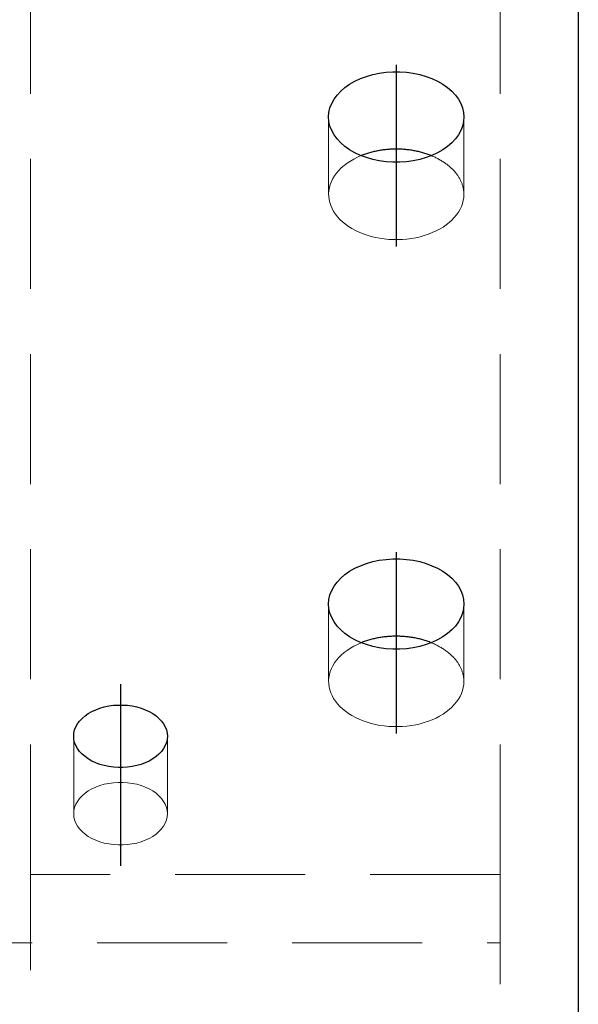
# Model space of a CAD drawing. Header units: millimetres. Extents: x 3515 to 4529, y 13642 to 14292.
# Tile 53 of 96: x 4074 to 4085, y 13946 to 13965. Entities that reach past the tile are written whole.
import ezdxf

# ---------------------------------------------------------------- set-up
doc = ezdxf.new("R2010")
doc.units = ezdxf.units.MM
doc.header["$LTSCALE"] = 10
doc.linetypes.add('HIDDEN', pattern=[0.375, 0.25, -0.125])
doc.linetypes.add('MITTE', pattern=[2, 1.25, -0.25, 0.25, -0.25])
doc.layers.get('Defpoints').update_dxf_attribs({"color": 1})
for name, color, linetype, lineweight in [('PS_DIM', 4, 'Continuous', 13), ('PS_Hidden', 2, 'HIDDEN', 9), ('PS_SOLID', 7, 'Continuous', 30)]:
    doc.layers.add(name, color=color, linetype=linetype, lineweight=lineweight)
doc.layers.add('PS_MID', color=5, linetype='MITTE')
doc.layers.add('PS_SHAPE', color=3, linetype='Continuous')
doc.styles.add('simplex', font='simplex.shx', dxfattribs={"width": 0.75})
doc.dimstyles.new('1_10_GŁ_DS1-LS10', dxfattribs={"dimtxt": 2, "dimasz": 2, "dimexe": 2, "dimexo": 5, "dimgap": 1, "dimtad": 1, "dimjust": 4, "dimdec": 0, "dimlfac": 10, "dimtxsty": 'simplex', "dimblk1": 'NONE', "dimsah": 1, "dimcen": 2, "dimclrd": 256, "dimclre": 256, "dimclrt": 3, "dimadec": 1, "dimazin": 0, "dimtfac": 1, "dimtdec": 0, "dimtmove": 2, "dimatfit": 3, "dimfxl": 1, "dimarcsym": 0})

# ---------------------------------------------------------------- blocks, each defined once
blk = doc.blocks.new('*D134')
at = {"layer": 'Defpoints', "color": 0, "transparency": 16777216}
for p in [(4042.754, 13988.67), (4085.198, 13988.67), (4083.698, 13714.81)]:
    blk.add_point(p, dxfattribs=at)
at = {"layer": 'PS_DIM', "lineweight": -2, "transparency": 16777216}
for p, q in [((4080.198, 13988.67), (4040.754, 13988.67)), ((4042.754, 13714.81), (4042.754, 13986.67)), ((4078.698, 13714.81), (4040.754, 13714.81))]:
    blk.add_line(p, q, dxfattribs=at)
at = {"layer": 'PS_DIM', "transparency": 16777216}
blk.add_solid([(4042.421, 13986.67), (4043.088, 13986.67), (4042.754, 13988.67)], dxfattribs=at)
at = {"layer": 'PS_DIM', "color": 3, "transparency": 16777216, "insert": (4046.417, 13990.69), "char_height": 2, "attachment_point": 5, "rotation": 0.0573, "style": 'simplex'}
blk.add_mtext('4420', dxfattribs=at)
blk = doc.blocks.new('_None')
blk = doc.blocks.new('*X361')
at = {"layer": 'PS_Hidden', "color": 2, "linetype": 'HIDDEN'}
for p, q in [((4074.668, 13948.71), (4074.668, 13986.538)), ((4083.698, 13948.71), (4083.698, 13986.538)), ((4080.398, 13961.778), (4080.398, 13963.265)), ((4082.998, 13961.778), (4082.998, 13963.265)), ((4080.816, 13962.416), (4080.754, 13962.375)), ((4080.882, 13962.455), (4080.816, 13962.416)), ((4080.952, 13962.49), (4080.882, 13962.455)), ((4081.025, 13962.522), (4080.952, 13962.49)), ((4082.389, 13962.514), (4082.37, 13962.522)), ((4082.37, 13962.522), (4082.37, 13962.522)), ((4082.407, 13962.506), (4082.389, 13962.514)), ((4082.425, 13962.498), (4082.407, 13962.506)), ((4082.443, 13962.49), (4082.425, 13962.498)), ((4082.46, 13962.482), (4082.443, 13962.49)), ((4082.477, 13962.473), (4082.46, 13962.482)), ((4082.495, 13962.465), (4082.477, 13962.473)), ((4082.511, 13962.456), (4082.495, 13962.465)), ((4082.528, 13962.447), (4082.511, 13962.456)), ((4082.545, 13962.437), (4082.528, 13962.447)), ((4082.561, 13962.428), (4082.545, 13962.437)), ((4082.577, 13962.418), (4082.561, 13962.428)), ((4082.593, 13962.408), (4082.577, 13962.418)), ((4082.608, 13962.398), (4082.593, 13962.408)), ((4082.623, 13962.388), (4082.608, 13962.398)), ((4082.638, 13962.378), (4082.623, 13962.388)), ((4080.594, 13962.237), (4080.55, 13962.186)), ((4080.642, 13962.285), (4080.594, 13962.237)), ((4080.696, 13962.332), (4080.642, 13962.285)), ((4080.754, 13962.375), (4080.696, 13962.332)), ((4082.653, 13962.367), (4082.638, 13962.378)), ((4082.667, 13962.357), (4082.653, 13962.367)), ((4082.682, 13962.346), (4082.667, 13962.357)), ((4082.696, 13962.335), (4082.682, 13962.346)), ((4082.709, 13962.324), (4082.696, 13962.335)), ((4082.723, 13962.313), (4082.709, 13962.324)), ((4082.736, 13962.301), (4082.723, 13962.313)), ((4082.749, 13962.29), (4082.736, 13962.301)), ((4082.761, 13962.278), (4082.749, 13962.29)), ((4082.773, 13962.266), (4082.761, 13962.278)), ((4082.785, 13962.254), (4082.773, 13962.266)), ((4082.797, 13962.242), (4082.785, 13962.254)), ((4082.808, 13962.23), (4082.797, 13962.242)), ((4082.819, 13962.217), (4082.808, 13962.23)), ((4082.83, 13962.205), (4082.819, 13962.217)), ((4082.84, 13962.192), (4082.83, 13962.205)), ((4082.851, 13962.18), (4082.84, 13962.192)), ((4080.451, 13962.024), (4080.429, 13961.968)), ((4080.479, 13962.08), (4080.451, 13962.024)), ((4080.512, 13962.134), (4080.479, 13962.08)), ((4080.55, 13962.186), (4080.512, 13962.134)), ((4082.86, 13962.167), (4082.851, 13962.18)), ((4082.87, 13962.154), (4082.86, 13962.167)), ((4082.879, 13962.141), (4082.87, 13962.154)), ((4082.888, 13962.128), (4082.879, 13962.141)), ((4082.896, 13962.114), (4082.888, 13962.128)), ((4082.904, 13962.101), (4082.896, 13962.114)), ((4082.912, 13962.088), (4082.904, 13962.101)), ((4082.92, 13962.074), (4082.912, 13962.088)), ((4082.927, 13962.061), (4082.92, 13962.074)), ((4082.934, 13962.047), (4082.927, 13962.061)), ((4082.94, 13962.033), (4082.934, 13962.047)), ((4082.946, 13962.019), (4082.94, 13962.033)), ((4082.952, 13962.006), (4082.946, 13962.019)), ((4082.958, 13961.992), (4082.952, 13962.006)), ((4080.402, 13961.852), (4080.398, 13961.794)), ((4080.413, 13961.91), (4080.402, 13961.852)), ((4080.429, 13961.968), (4080.413, 13961.91)), ((4082.963, 13961.978), (4082.958, 13961.992)), ((4082.968, 13961.964), (4082.963, 13961.978)), ((4082.972, 13961.95), (4082.968, 13961.964)), ((4082.976, 13961.935), (4082.972, 13961.95)), ((4082.98, 13961.921), (4082.976, 13961.935)), ((4082.983, 13961.907), (4082.98, 13961.921)), ((4082.986, 13961.893), (4082.983, 13961.907)), ((4082.989, 13961.879), (4082.986, 13961.893)), ((4082.991, 13961.864), (4082.989, 13961.879)), ((4082.993, 13961.85), (4082.991, 13961.864)), ((4082.995, 13961.836), (4082.993, 13961.85)), ((4082.996, 13961.821), (4082.995, 13961.836)), ((4082.997, 13961.807), (4082.996, 13961.821)), ((4080.398, 13961.794), (4080.399, 13961.736)), ((4080.399, 13961.736), (4080.406, 13961.677)), ((4080.406, 13961.677), (4080.419, 13961.62)), ((4082.971, 13961.604), (4082.986, 13961.661)), ((4082.986, 13961.661), (4082.995, 13961.72)), ((4082.995, 13961.72), (4082.998, 13961.778)), ((4082.997, 13961.792), (4082.997, 13961.807)), ((4082.998, 13961.778), (4082.997, 13961.792)), ((4082.998, 13961.778), (4082.998, 13961.778)), ((4080.419, 13961.62), (4080.438, 13961.563)), ((4080.438, 13961.563), (4080.463, 13961.506)), ((4080.463, 13961.506), (4080.493, 13961.452)), ((4080.493, 13961.452), (4080.528, 13961.398)), ((4082.856, 13961.384), (4082.893, 13961.437)), ((4082.893, 13961.437), (4082.925, 13961.491)), ((4082.925, 13961.491), (4082.951, 13961.547)), ((4082.951, 13961.547), (4082.971, 13961.604)), ((4080.528, 13961.398), (4080.569, 13961.347)), ((4080.569, 13961.347), (4080.615, 13961.297)), ((4080.615, 13961.297), (4080.666, 13961.249)), ((4080.666, 13961.249), (4080.721, 13961.204)), ((4082.715, 13961.237), (4082.767, 13961.284)), ((4082.767, 13961.284), (4082.814, 13961.333)), ((4082.814, 13961.333), (4082.856, 13961.384)), ((4080.721, 13961.204), (4080.781, 13961.162)), ((4080.781, 13961.162), (4080.845, 13961.122)), ((4080.845, 13961.122), (4080.913, 13961.085)), ((4080.913, 13961.085), (4080.984, 13961.051)), ((4082.391, 13961.043), (4082.463, 13961.075)), ((4082.463, 13961.075), (4082.532, 13961.111)), ((4082.532, 13961.111), (4082.597, 13961.15)), ((4082.597, 13961.15), (4082.658, 13961.192)), ((4082.658, 13961.192), (4082.715, 13961.237)), ((4080.984, 13961.051), (4081.059, 13961.021)), ((4081.059, 13961.021), (4081.137, 13960.994)), ((4081.137, 13960.994), (4081.217, 13960.971)), ((4081.217, 13960.971), (4081.299, 13960.951)), ((4081.299, 13960.951), (4081.383, 13960.935)), ((4081.383, 13960.935), (4081.468, 13960.923)), ((4081.468, 13960.923), (4081.555, 13960.914)), ((4081.555, 13960.914), (4081.642, 13960.91)), ((4081.642, 13960.91), (4081.729, 13960.909)), ((4081.729, 13960.909), (4081.817, 13960.913)), ((4081.817, 13960.913), (4081.903, 13960.92)), ((4081.903, 13960.92), (4081.989, 13960.931)), ((4081.989, 13960.931), (4082.074, 13960.946)), ((4082.074, 13960.946), (4082.156, 13960.965)), ((4082.156, 13960.965), (4082.237, 13960.987)), ((4082.237, 13960.987), (4082.315, 13961.013)), ((4082.315, 13961.013), (4082.391, 13961.043)), ((4080.398, 13952.419), (4080.398, 13953.906)), ((4082.998, 13952.419), (4082.998, 13953.906)), ((4080.952, 13953.13), (4080.882, 13953.095)), ((4081.025, 13953.162), (4080.952, 13953.13)), ((4082.389, 13953.155), (4082.37, 13953.162)), ((4082.37, 13953.162), (4082.37, 13953.162)), ((4082.407, 13953.147), (4082.389, 13953.155)), ((4082.425, 13953.139), (4082.407, 13953.147)), ((4082.443, 13953.131), (4082.425, 13953.139)), ((4082.46, 13953.122), (4082.443, 13953.131)), ((4082.477, 13953.114), (4082.46, 13953.122)), ((4082.495, 13953.105), (4082.477, 13953.114)), ((4080.642, 13952.926), (4080.594, 13952.877)), ((4080.696, 13952.972), (4080.642, 13952.926)), ((4080.754, 13953.016), (4080.696, 13952.972)), ((4080.816, 13953.057), (4080.754, 13953.016)), ((4080.882, 13953.095), (4080.816, 13953.057)), ((4082.511, 13953.096), (4082.495, 13953.105)), ((4082.528, 13953.087), (4082.511, 13953.096)), ((4082.545, 13953.078), (4082.528, 13953.087)), ((4082.561, 13953.068), (4082.545, 13953.078)), ((4082.577, 13953.059), (4082.561, 13953.068)), ((4082.593, 13953.049), (4082.577, 13953.059)), ((4082.608, 13953.039), (4082.593, 13953.049)), ((4082.623, 13953.029), (4082.608, 13953.039)), ((4082.638, 13953.018), (4082.623, 13953.029)), ((4082.653, 13953.008), (4082.638, 13953.018)), ((4082.667, 13952.997), (4082.653, 13953.008)), ((4082.682, 13952.986), (4082.667, 13952.997)), ((4082.696, 13952.975), (4082.682, 13952.986)), ((4082.709, 13952.964), (4082.696, 13952.975)), ((4082.723, 13952.953), (4082.709, 13952.964)), ((4082.736, 13952.942), (4082.723, 13952.953)), ((4082.749, 13952.93), (4082.736, 13952.942)), ((4082.761, 13952.918), (4082.749, 13952.93)), ((4082.773, 13952.907), (4082.761, 13952.918)), ((4080.512, 13952.774), (4080.479, 13952.72)), ((4080.55, 13952.827), (4080.512, 13952.774)), ((4080.594, 13952.877), (4080.55, 13952.827)), ((4082.785, 13952.895), (4082.773, 13952.907)), ((4082.797, 13952.882), (4082.785, 13952.895)), ((4082.808, 13952.87), (4082.797, 13952.882)), ((4082.819, 13952.858), (4082.808, 13952.87)), ((4082.83, 13952.845), (4082.819, 13952.858)), ((4082.84, 13952.833), (4082.83, 13952.845)), ((4082.851, 13952.82), (4082.84, 13952.833)), ((4082.86, 13952.807), (4082.851, 13952.82)), ((4082.87, 13952.794), (4082.86, 13952.807)), ((4082.879, 13952.781), (4082.87, 13952.794)), ((4082.888, 13952.768), (4082.879, 13952.781)), ((4082.896, 13952.755), (4082.888, 13952.768)), ((4082.904, 13952.742), (4082.896, 13952.755)), ((4082.912, 13952.728), (4082.904, 13952.742)), ((4080.413, 13952.551), (4080.402, 13952.493)), ((4080.429, 13952.608), (4080.413, 13952.551)), ((4080.451, 13952.665), (4080.429, 13952.608)), ((4080.479, 13952.72), (4080.451, 13952.665)), ((4082.92, 13952.715), (4082.912, 13952.728)), ((4082.927, 13952.701), (4082.92, 13952.715)), ((4082.934, 13952.688), (4082.927, 13952.701)), ((4082.94, 13952.674), (4082.934, 13952.688)), ((4082.946, 13952.66), (4082.94, 13952.674)), ((4082.952, 13952.646), (4082.946, 13952.66)), ((4082.958, 13952.632), (4082.952, 13952.646)), ((4082.963, 13952.618), (4082.958, 13952.632)), ((4082.968, 13952.604), (4082.963, 13952.618)), ((4082.972, 13952.59), (4082.968, 13952.604)), ((4082.976, 13952.576), (4082.972, 13952.59)), ((4082.98, 13952.562), (4082.976, 13952.576)), ((4082.983, 13952.548), (4082.98, 13952.562)), ((4082.986, 13952.533), (4082.983, 13952.548)), ((4080.402, 13952.493), (4080.398, 13952.434)), ((4080.398, 13952.434), (4080.399, 13952.376)), ((4080.399, 13952.376), (4080.406, 13952.318)), ((4082.989, 13952.519), (4082.986, 13952.533)), ((4082.986, 13952.302), (4082.995, 13952.36)), ((4082.991, 13952.505), (4082.989, 13952.519)), ((4082.993, 13952.49), (4082.991, 13952.505)), ((4082.995, 13952.476), (4082.993, 13952.49)), ((4082.996, 13952.462), (4082.995, 13952.476)), ((4082.995, 13952.36), (4082.998, 13952.419)), ((4082.997, 13952.447), (4082.996, 13952.462)), ((4082.997, 13952.433), (4082.997, 13952.447)), ((4082.998, 13952.419), (4082.997, 13952.433)), ((4082.998, 13952.419), (4082.998, 13952.419)), ((4080.406, 13952.318), (4080.419, 13952.26)), ((4080.419, 13952.26), (4080.438, 13952.203)), ((4080.438, 13952.203), (4080.463, 13952.147)), ((4082.925, 13952.132), (4082.951, 13952.188)), ((4082.951, 13952.188), (4082.971, 13952.244)), ((4082.971, 13952.244), (4082.986, 13952.302)), ((4080.463, 13952.147), (4080.493, 13952.092)), ((4080.493, 13952.092), (4080.528, 13952.039)), ((4080.528, 13952.039), (4080.569, 13951.987)), ((4080.569, 13951.987), (4080.615, 13951.937)), ((4082.767, 13951.924), (4082.814, 13951.973)), ((4082.814, 13951.973), (4082.856, 13952.024)), ((4082.856, 13952.024), (4082.893, 13952.077)), ((4082.893, 13952.077), (4082.925, 13952.132)), ((4080.615, 13951.937), (4080.666, 13951.89)), ((4080.666, 13951.89), (4080.721, 13951.845)), ((4080.721, 13951.845), (4080.781, 13951.802)), ((4080.781, 13951.802), (4080.845, 13951.762)), ((4082.532, 13951.752), (4082.597, 13951.791)), ((4082.597, 13951.791), (4082.658, 13951.833)), ((4082.658, 13951.833), (4082.715, 13951.877)), ((4082.715, 13951.877), (4082.767, 13951.924)), ((4080.845, 13951.762), (4080.913, 13951.726)), ((4080.913, 13951.726), (4080.984, 13951.692)), ((4080.984, 13951.692), (4081.059, 13951.661)), ((4081.059, 13951.661), (4081.137, 13951.635)), ((4081.137, 13951.635), (4081.217, 13951.611)), ((4081.217, 13951.611), (4081.299, 13951.591)), ((4082.074, 13951.587), (4082.156, 13951.605)), ((4082.156, 13951.605), (4082.237, 13951.628)), ((4082.237, 13951.628), (4082.315, 13951.654)), ((4082.315, 13951.654), (4082.391, 13951.683)), ((4082.391, 13951.683), (4082.463, 13951.716)), ((4082.463, 13951.716), (4082.532, 13951.752)), ((4081.299, 13951.591), (4081.383, 13951.575)), ((4081.383, 13951.575), (4081.468, 13951.563)), ((4081.468, 13951.563), (4081.555, 13951.555)), ((4081.555, 13951.555), (4081.642, 13951.55)), ((4081.642, 13951.55), (4081.729, 13951.55)), ((4081.729, 13951.55), (4081.817, 13951.553)), ((4081.817, 13951.553), (4081.903, 13951.56)), ((4081.903, 13951.56), (4081.989, 13951.572)), ((4081.989, 13951.572), (4082.074, 13951.587)), ((4075.498, 13949.878), (4075.498, 13951.365)), ((4077.298, 13949.878), (4077.298, 13951.365)), ((4076.172, 13950.461), (4076.085, 13950.442)), ((4076.261, 13950.473), (4076.172, 13950.461)), ((4076.352, 13950.479), (4076.261, 13950.473)), ((4076.443, 13950.479), (4076.352, 13950.479)), ((4076.534, 13950.473), (4076.443, 13950.479)), ((4076.623, 13950.461), (4076.534, 13950.473)), ((4076.71, 13950.442), (4076.623, 13950.461)), ((4075.715, 13950.27), (4075.659, 13950.222)), ((4075.778, 13950.314), (4075.715, 13950.27)), ((4075.847, 13950.354), (4075.778, 13950.314)), ((4075.922, 13950.389), (4075.847, 13950.354)), ((4076.001, 13950.418), (4075.922, 13950.389)), ((4076.085, 13950.442), (4076.001, 13950.418)), ((4076.794, 13950.418), (4076.71, 13950.442)), ((4076.874, 13950.389), (4076.794, 13950.418)), ((4076.949, 13950.354), (4076.874, 13950.389)), ((4077.018, 13950.314), (4076.949, 13950.354)), ((4077.081, 13950.27), (4077.018, 13950.314)), ((4077.136, 13950.222), (4077.081, 13950.27)), ((4075.571, 13950.115), (4075.539, 13950.058)), ((4075.611, 13950.17), (4075.571, 13950.115)), ((4075.659, 13950.222), (4075.611, 13950.17)), ((4077.185, 13950.17), (4077.136, 13950.222)), ((4077.225, 13950.115), (4077.185, 13950.17)), ((4077.256, 13950.058), (4077.225, 13950.115)), ((4075.502, 13949.939), (4075.498, 13949.878)), ((4075.516, 13949.999), (4075.502, 13949.939)), ((4075.539, 13950.058), (4075.516, 13949.999)), ((4077.279, 13949.999), (4077.256, 13950.058)), ((4077.293, 13949.939), (4077.279, 13949.999)), ((4077.298, 13949.878), (4077.293, 13949.939)), ((4075.498, 13949.878), (4075.502, 13949.817)), ((4075.502, 13949.817), (4075.516, 13949.757)), ((4075.516, 13949.757), (4075.539, 13949.698)), ((4077.256, 13949.698), (4077.279, 13949.757)), ((4077.279, 13949.757), (4077.293, 13949.817)), ((4077.293, 13949.817), (4077.298, 13949.878)), ((4075.539, 13949.698), (4075.571, 13949.641)), ((4075.571, 13949.641), (4075.611, 13949.586)), ((4075.611, 13949.586), (4075.659, 13949.534)), ((4075.659, 13949.534), (4075.715, 13949.486)), ((4077.081, 13949.486), (4077.136, 13949.534)), ((4077.136, 13949.534), (4077.185, 13949.586)), ((4077.185, 13949.586), (4077.225, 13949.641)), ((4077.225, 13949.641), (4077.256, 13949.698)), ((4075.715, 13949.486), (4075.778, 13949.442)), ((4075.778, 13949.442), (4075.847, 13949.402)), ((4075.847, 13949.402), (4075.922, 13949.367)), ((4075.922, 13949.367), (4076.001, 13949.338)), ((4076.001, 13949.338), (4076.085, 13949.314)), ((4076.71, 13949.314), (4076.794, 13949.338)), ((4076.794, 13949.338), (4076.874, 13949.367)), ((4076.874, 13949.367), (4076.949, 13949.402)), ((4076.949, 13949.402), (4077.018, 13949.442)), ((4077.018, 13949.442), (4077.081, 13949.486)), ((4076.085, 13949.314), (4076.172, 13949.296)), ((4076.172, 13949.296), (4076.261, 13949.283)), ((4076.261, 13949.283), (4076.352, 13949.277)), ((4076.352, 13949.277), (4076.443, 13949.277)), ((4076.443, 13949.277), (4076.534, 13949.283)), ((4076.534, 13949.283), (4076.623, 13949.296)), ((4076.623, 13949.296), (4076.71, 13949.314)), ((4074.668, 13793.124), (4074.668, 13948.71)), ((4083.698, 13948.71), (4074.668, 13948.71)), ((4083.698, 13947.398), (4083.698, 13948.71)), ((4064.698, 13947.398), (4083.698, 13947.398)), ((4083.698, 13920.355), (4083.698, 13947.398))]:
    blk.add_line(p, q, dxfattribs=at)
at = {"layer": 'PS_MID', "color": 5, "linetype": 'MITTE'}
for p, q in [((4081.698, 13964.265), (4081.698, 13960.778)), ((4081.698, 13954.906), (4081.698, 13951.419)), ((4076.398, 13952.365), (4076.398, 13948.878))]:
    blk.add_line(p, q, dxfattribs=at)
at = {"layer": 'PS_SOLID', "color": 7, "linetype": 'Continuous'}
for p, q in [((4085.198, 13988.67), (4085.198, 13920.479)), ((4081.246, 13964.08), (4081.372, 13964.107)), ((4081.372, 13964.107), (4081.501, 13964.124)), ((4081.501, 13964.124), (4081.632, 13964.133)), ((4081.632, 13964.133), (4081.764, 13964.133)), ((4081.764, 13964.133), (4081.895, 13964.124)), ((4081.895, 13964.124), (4082.024, 13964.107)), ((4082.024, 13964.107), (4082.149, 13964.08)), ((4080.711, 13963.831), (4080.802, 13963.895)), ((4080.802, 13963.895), (4080.902, 13963.953)), ((4080.902, 13963.953), (4081.01, 13964.003)), ((4081.01, 13964.003), (4081.125, 13964.046)), ((4081.125, 13964.046), (4081.246, 13964.08)), ((4082.149, 13964.08), (4082.27, 13964.046)), ((4082.27, 13964.046), (4082.385, 13964.003)), ((4082.385, 13964.003), (4082.493, 13963.953)), ((4082.493, 13963.953), (4082.593, 13963.895)), ((4082.593, 13963.895), (4082.684, 13963.831)), ((4080.561, 13963.687), (4080.631, 13963.762)), ((4080.631, 13963.762), (4080.711, 13963.831)), ((4082.684, 13963.831), (4082.765, 13963.762)), ((4082.765, 13963.762), (4082.834, 13963.687)), ((4080.424, 13963.44), (4080.457, 13963.526)), ((4080.457, 13963.526), (4080.503, 13963.608)), ((4080.503, 13963.608), (4080.561, 13963.687)), ((4082.834, 13963.687), (4082.892, 13963.608)), ((4082.892, 13963.608), (4082.938, 13963.526)), ((4082.938, 13963.526), (4082.971, 13963.44)), ((4080.398, 13963.265), (4080.404, 13963.353)), ((4080.404, 13963.353), (4080.424, 13963.44)), ((4082.971, 13963.44), (4082.991, 13963.353)), ((4082.991, 13963.353), (4082.998, 13963.265)), ((4080.404, 13963.177), (4080.398, 13963.265)), ((4080.424, 13963.09), (4080.404, 13963.177)), ((4082.991, 13963.177), (4082.971, 13963.09)), ((4082.998, 13963.265), (4082.991, 13963.177)), ((4080.457, 13963.005), (4080.424, 13963.09)), ((4080.503, 13962.923), (4080.457, 13963.005)), ((4082.938, 13963.005), (4082.892, 13962.923)), ((4082.971, 13963.09), (4082.938, 13963.005)), ((4080.561, 13962.844), (4080.503, 13962.923)), ((4080.631, 13962.769), (4080.561, 13962.844)), ((4080.711, 13962.699), (4080.631, 13962.769)), ((4082.765, 13962.769), (4082.684, 13962.699)), ((4082.834, 13962.844), (4082.765, 13962.769)), ((4082.892, 13962.923), (4082.834, 13962.844)), ((4080.802, 13962.635), (4080.711, 13962.699)), ((4080.902, 13962.578), (4080.802, 13962.635)), ((4081.01, 13962.528), (4080.902, 13962.578)), ((4081.166, 13962.571), (4081.146, 13962.565)), ((4081.187, 13962.577), (4081.166, 13962.571)), ((4081.208, 13962.583), (4081.187, 13962.577)), ((4081.229, 13962.589), (4081.208, 13962.583)), ((4081.251, 13962.594), (4081.229, 13962.589)), ((4081.272, 13962.599), (4081.251, 13962.594)), ((4081.294, 13962.604), (4081.272, 13962.599)), ((4081.316, 13962.609), (4081.294, 13962.604)), ((4081.338, 13962.613), (4081.316, 13962.609)), ((4081.359, 13962.617), (4081.338, 13962.613)), ((4081.382, 13962.621), (4081.359, 13962.617)), ((4081.404, 13962.625), (4081.382, 13962.621)), ((4081.426, 13962.628), (4081.404, 13962.625)), ((4081.448, 13962.631), (4081.426, 13962.628)), ((4081.471, 13962.634), (4081.448, 13962.631)), ((4081.493, 13962.636), (4081.471, 13962.634)), ((4081.516, 13962.639), (4081.493, 13962.636)), ((4081.538, 13962.641), (4081.516, 13962.639)), ((4081.561, 13962.642), (4081.538, 13962.641)), ((4081.584, 13962.644), (4081.561, 13962.642)), ((4081.607, 13962.645), (4081.584, 13962.644)), ((4081.629, 13962.646), (4081.607, 13962.645)), ((4081.652, 13962.647), (4081.629, 13962.646)), ((4081.675, 13962.647), (4081.652, 13962.647)), ((4081.698, 13962.647), (4081.675, 13962.647)), ((4081.72, 13962.647), (4081.698, 13962.647)), ((4081.743, 13962.647), (4081.72, 13962.647)), ((4081.766, 13962.646), (4081.743, 13962.647)), ((4081.789, 13962.645), (4081.766, 13962.646)), ((4081.812, 13962.644), (4081.789, 13962.645)), ((4081.834, 13962.642), (4081.812, 13962.644)), ((4081.857, 13962.641), (4081.834, 13962.642)), ((4081.88, 13962.639), (4081.857, 13962.641)), ((4081.902, 13962.636), (4081.88, 13962.639)), ((4081.925, 13962.634), (4081.902, 13962.636)), ((4081.947, 13962.631), (4081.925, 13962.634)), ((4081.969, 13962.628), (4081.947, 13962.631)), ((4081.992, 13962.625), (4081.969, 13962.628)), ((4082.014, 13962.621), (4081.992, 13962.625)), ((4082.036, 13962.617), (4082.014, 13962.621)), ((4082.058, 13962.613), (4082.036, 13962.617)), ((4082.08, 13962.609), (4082.058, 13962.613)), ((4082.101, 13962.604), (4082.08, 13962.609)), ((4082.123, 13962.599), (4082.101, 13962.604)), ((4082.145, 13962.594), (4082.123, 13962.599)), ((4082.166, 13962.589), (4082.145, 13962.594)), ((4082.187, 13962.583), (4082.166, 13962.589)), ((4082.208, 13962.577), (4082.187, 13962.583)), ((4082.229, 13962.571), (4082.208, 13962.577)), ((4082.25, 13962.565), (4082.229, 13962.571)), ((4082.493, 13962.578), (4082.385, 13962.528)), ((4082.593, 13962.635), (4082.493, 13962.578)), ((4082.684, 13962.699), (4082.593, 13962.635)), ((4081.125, 13962.485), (4081.01, 13962.528)), ((4081.045, 13962.529), (4081.025, 13962.522)), ((4081.064, 13962.537), (4081.045, 13962.529)), ((4081.084, 13962.544), (4081.064, 13962.537)), ((4081.105, 13962.551), (4081.084, 13962.544)), ((4081.125, 13962.558), (4081.105, 13962.551)), ((4081.146, 13962.565), (4081.125, 13962.558)), ((4081.246, 13962.45), (4081.125, 13962.485)), ((4081.372, 13962.424), (4081.246, 13962.45)), ((4081.501, 13962.406), (4081.372, 13962.424)), ((4081.632, 13962.397), (4081.501, 13962.406)), ((4081.764, 13962.397), (4081.632, 13962.397)), ((4081.895, 13962.406), (4081.764, 13962.397)), ((4082.024, 13962.424), (4081.895, 13962.406)), ((4082.149, 13962.45), (4082.024, 13962.424)), ((4082.27, 13962.485), (4082.149, 13962.45)), ((4082.27, 13962.558), (4082.25, 13962.565)), ((4082.291, 13962.551), (4082.27, 13962.558)), ((4082.385, 13962.528), (4082.27, 13962.485)), ((4082.311, 13962.544), (4082.291, 13962.551)), ((4082.331, 13962.537), (4082.311, 13962.544)), ((4082.351, 13962.529), (4082.331, 13962.537)), ((4082.37, 13962.522), (4082.351, 13962.529)), ((4080.902, 13954.593), (4081.01, 13954.643)), ((4081.01, 13954.643), (4081.125, 13954.686)), ((4081.125, 13954.686), (4081.246, 13954.721)), ((4081.246, 13954.721), (4081.372, 13954.747)), ((4081.372, 13954.747), (4081.501, 13954.765)), ((4081.501, 13954.765), (4081.632, 13954.774)), ((4081.632, 13954.774), (4081.764, 13954.774)), ((4081.764, 13954.774), (4081.895, 13954.765)), ((4081.895, 13954.765), (4082.024, 13954.747)), ((4082.024, 13954.747), (4082.149, 13954.721)), ((4082.149, 13954.721), (4082.27, 13954.686)), ((4082.27, 13954.686), (4082.385, 13954.643)), ((4082.385, 13954.643), (4082.493, 13954.593)), ((4080.631, 13954.402), (4080.711, 13954.472)), ((4080.711, 13954.472), (4080.802, 13954.536)), ((4080.802, 13954.536), (4080.902, 13954.593)), ((4082.493, 13954.593), (4082.593, 13954.536)), ((4082.593, 13954.536), (4082.684, 13954.472)), ((4082.684, 13954.472), (4082.765, 13954.402)), ((4080.457, 13954.166), (4080.503, 13954.249)), ((4080.503, 13954.249), (4080.561, 13954.328)), ((4080.561, 13954.328), (4080.631, 13954.402)), ((4082.765, 13954.402), (4082.834, 13954.328)), ((4082.834, 13954.328), (4082.892, 13954.249)), ((4082.892, 13954.249), (4082.938, 13954.166)), ((4080.404, 13953.994), (4080.424, 13954.081)), ((4080.424, 13954.081), (4080.457, 13954.166)), ((4082.938, 13954.166), (4082.971, 13954.081)), ((4082.971, 13954.081), (4082.991, 13953.994)), ((4080.398, 13953.906), (4080.404, 13953.994)), ((4080.404, 13953.818), (4080.398, 13953.906)), ((4082.991, 13953.994), (4082.998, 13953.906)), ((4082.998, 13953.906), (4082.991, 13953.818)), ((4080.424, 13953.731), (4080.404, 13953.818)), ((4080.457, 13953.646), (4080.424, 13953.731)), ((4082.971, 13953.731), (4082.938, 13953.646)), ((4082.991, 13953.818), (4082.971, 13953.731)), ((4080.503, 13953.563), (4080.457, 13953.646)), ((4080.561, 13953.484), (4080.503, 13953.563)), ((4082.892, 13953.563), (4082.834, 13953.484)), ((4082.938, 13953.646), (4082.892, 13953.563)), ((4080.631, 13953.409), (4080.561, 13953.484)), ((4080.711, 13953.34), (4080.631, 13953.409)), ((4080.802, 13953.276), (4080.711, 13953.34)), ((4082.684, 13953.34), (4082.593, 13953.276)), ((4082.765, 13953.409), (4082.684, 13953.34)), ((4082.834, 13953.484), (4082.765, 13953.409)), ((4080.902, 13953.219), (4080.802, 13953.276)), ((4081.01, 13953.168), (4080.902, 13953.219)), ((4081.125, 13953.126), (4081.01, 13953.168)), ((4081.045, 13953.17), (4081.025, 13953.162)), ((4081.064, 13953.178), (4081.045, 13953.17)), ((4081.084, 13953.185), (4081.064, 13953.178)), ((4081.105, 13953.192), (4081.084, 13953.185)), ((4081.125, 13953.199), (4081.105, 13953.192)), ((4081.146, 13953.205), (4081.125, 13953.199)), ((4081.246, 13953.091), (4081.125, 13953.126)), ((4081.166, 13953.212), (4081.146, 13953.205)), ((4081.187, 13953.218), (4081.166, 13953.212)), ((4081.208, 13953.224), (4081.187, 13953.218)), ((4081.229, 13953.229), (4081.208, 13953.224)), ((4081.251, 13953.235), (4081.229, 13953.229)), ((4081.272, 13953.24), (4081.251, 13953.235)), ((4081.294, 13953.245), (4081.272, 13953.24)), ((4081.316, 13953.249), (4081.294, 13953.245)), ((4081.338, 13953.254), (4081.316, 13953.249)), ((4081.359, 13953.258), (4081.338, 13953.254)), ((4081.382, 13953.262), (4081.359, 13953.258)), ((4081.404, 13953.265), (4081.382, 13953.262)), ((4081.426, 13953.268), (4081.404, 13953.265)), ((4081.448, 13953.271), (4081.426, 13953.268)), ((4081.471, 13953.274), (4081.448, 13953.271)), ((4081.493, 13953.277), (4081.471, 13953.274)), ((4081.516, 13953.279), (4081.493, 13953.277)), ((4081.538, 13953.281), (4081.516, 13953.279)), ((4081.561, 13953.283), (4081.538, 13953.281)), ((4081.584, 13953.284), (4081.561, 13953.283)), ((4081.607, 13953.285), (4081.584, 13953.284)), ((4081.629, 13953.286), (4081.607, 13953.285)), ((4081.652, 13953.287), (4081.629, 13953.286)), ((4081.675, 13953.287), (4081.652, 13953.287)), ((4081.698, 13953.288), (4081.675, 13953.287)), ((4081.72, 13953.287), (4081.698, 13953.288)), ((4081.743, 13953.287), (4081.72, 13953.287)), ((4081.766, 13953.286), (4081.743, 13953.287)), ((4081.789, 13953.285), (4081.766, 13953.286)), ((4081.812, 13953.284), (4081.789, 13953.285)), ((4081.834, 13953.283), (4081.812, 13953.284)), ((4081.857, 13953.281), (4081.834, 13953.283)), ((4081.88, 13953.279), (4081.857, 13953.281)), ((4081.902, 13953.277), (4081.88, 13953.279)), ((4081.925, 13953.274), (4081.902, 13953.277)), ((4081.947, 13953.271), (4081.925, 13953.274)), ((4081.969, 13953.268), (4081.947, 13953.271)), ((4081.992, 13953.265), (4081.969, 13953.268)), ((4082.014, 13953.262), (4081.992, 13953.265)), ((4082.036, 13953.258), (4082.014, 13953.262)), ((4082.058, 13953.254), (4082.036, 13953.258)), ((4082.08, 13953.249), (4082.058, 13953.254)), ((4082.101, 13953.245), (4082.08, 13953.249)), ((4082.123, 13953.24), (4082.101, 13953.245)), ((4082.145, 13953.235), (4082.123, 13953.24)), ((4082.166, 13953.229), (4082.145, 13953.235)), ((4082.27, 13953.126), (4082.149, 13953.091)), ((4082.187, 13953.224), (4082.166, 13953.229)), ((4082.208, 13953.218), (4082.187, 13953.224)), ((4082.229, 13953.212), (4082.208, 13953.218)), ((4082.25, 13953.205), (4082.229, 13953.212)), ((4082.27, 13953.199), (4082.25, 13953.205)), ((4082.291, 13953.192), (4082.27, 13953.199)), ((4082.385, 13953.168), (4082.27, 13953.126)), ((4082.311, 13953.185), (4082.291, 13953.192)), ((4082.331, 13953.178), (4082.311, 13953.185)), ((4082.351, 13953.17), (4082.331, 13953.178)), ((4082.37, 13953.162), (4082.351, 13953.17)), ((4082.493, 13953.219), (4082.385, 13953.168)), ((4082.593, 13953.276), (4082.493, 13953.219)), ((4081.372, 13953.065), (4081.246, 13953.091)), ((4081.501, 13953.047), (4081.372, 13953.065)), ((4081.632, 13953.038), (4081.501, 13953.047)), ((4081.764, 13953.038), (4081.632, 13953.038)), ((4081.895, 13953.047), (4081.764, 13953.038)), ((4082.024, 13953.065), (4081.895, 13953.047)), ((4082.149, 13953.091), (4082.024, 13953.065)), ((4075.715, 13951.757), (4075.778, 13951.802)), ((4075.778, 13951.802), (4075.847, 13951.841)), ((4075.847, 13951.841), (4075.922, 13951.876)), ((4075.922, 13951.876), (4076.001, 13951.906)), ((4076.001, 13951.906), (4076.085, 13951.93)), ((4076.085, 13951.93), (4076.172, 13951.948)), ((4076.172, 13951.948), (4076.261, 13951.96)), ((4076.261, 13951.96), (4076.352, 13951.966)), ((4076.352, 13951.966), (4076.443, 13951.966)), ((4076.443, 13951.966), (4076.534, 13951.96)), ((4076.534, 13951.96), (4076.623, 13951.948)), ((4076.623, 13951.948), (4076.71, 13951.93)), ((4076.71, 13951.93), (4076.794, 13951.906)), ((4076.794, 13951.906), (4076.874, 13951.876)), ((4076.874, 13951.876), (4076.949, 13951.841)), ((4076.949, 13951.841), (4077.018, 13951.802)), ((4077.018, 13951.802), (4077.081, 13951.757)), ((4075.539, 13951.546), (4075.571, 13951.603)), ((4075.571, 13951.603), (4075.611, 13951.657)), ((4075.611, 13951.657), (4075.659, 13951.709)), ((4075.659, 13951.709), (4075.715, 13951.757)), ((4077.081, 13951.757), (4077.136, 13951.709)), ((4077.136, 13951.709), (4077.185, 13951.657)), ((4077.185, 13951.657), (4077.225, 13951.603)), ((4077.225, 13951.603), (4077.256, 13951.546)), ((4075.498, 13951.365), (4075.502, 13951.426)), ((4075.502, 13951.426), (4075.516, 13951.487)), ((4075.516, 13951.487), (4075.539, 13951.546)), ((4077.256, 13951.546), (4077.279, 13951.487)), ((4077.279, 13951.487), (4077.293, 13951.426)), ((4077.293, 13951.426), (4077.298, 13951.365)), ((4075.502, 13951.305), (4075.498, 13951.365)), ((4075.516, 13951.244), (4075.502, 13951.305)), ((4075.539, 13951.185), (4075.516, 13951.244)), ((4077.279, 13951.244), (4077.256, 13951.185)), ((4077.293, 13951.305), (4077.279, 13951.244)), ((4077.298, 13951.365), (4077.293, 13951.305)), ((4075.571, 13951.128), (4075.539, 13951.185)), ((4075.611, 13951.073), (4075.571, 13951.128)), ((4075.659, 13951.022), (4075.611, 13951.073)), ((4077.185, 13951.073), (4077.136, 13951.022)), ((4077.225, 13951.128), (4077.185, 13951.073)), ((4077.256, 13951.185), (4077.225, 13951.128)), ((4075.715, 13950.974), (4075.659, 13951.022)), ((4075.778, 13950.929), (4075.715, 13950.974)), ((4075.847, 13950.89), (4075.778, 13950.929)), ((4075.922, 13950.855), (4075.847, 13950.89)), ((4076.001, 13950.825), (4075.922, 13950.855)), ((4076.874, 13950.855), (4076.794, 13950.825)), ((4076.949, 13950.89), (4076.874, 13950.855)), ((4077.018, 13950.929), (4076.949, 13950.89)), ((4077.081, 13950.974), (4077.018, 13950.929)), ((4077.136, 13951.022), (4077.081, 13950.974)), ((4076.085, 13950.801), (4076.001, 13950.825)), ((4076.172, 13950.783), (4076.085, 13950.801)), ((4076.261, 13950.771), (4076.172, 13950.783)), ((4076.352, 13950.765), (4076.261, 13950.771)), ((4076.443, 13950.765), (4076.352, 13950.765)), ((4076.534, 13950.771), (4076.443, 13950.765)), ((4076.623, 13950.783), (4076.534, 13950.771)), ((4076.71, 13950.801), (4076.623, 13950.783)), ((4076.794, 13950.825), (4076.71, 13950.801))]:
    blk.add_line(p, q, dxfattribs=at)

msp = doc.modelspace()

# ---------------------------------------------------------------- block references
at = {"layer": 'PS_SHAPE', "color": 3}
msp.add_blockref('*X361', (0, 0), dxfattribs=at)

# ---------------------------------------------------------------- dimensions: what is measured, and where the dimension line sits
at = {"layer": 'PS_DIM'}
dim = msp.add_linear_dim(base=(4042.754, 13988.67), p1=(4083.698, 13714.81), p2=(4085.198, 13988.67), angle=90, text='4420', dimstyle='1_10_GŁ_DS1-LS10', dxfattribs=at)
dim.commit()
dim.dimension.update_dxf_attribs({"geometry": '*D134', "text_midpoint": (4046.417, 13990.69), "dimtype": 128, "text_rotation": 0.0573})

doc.saveas('drawing.dxf')
